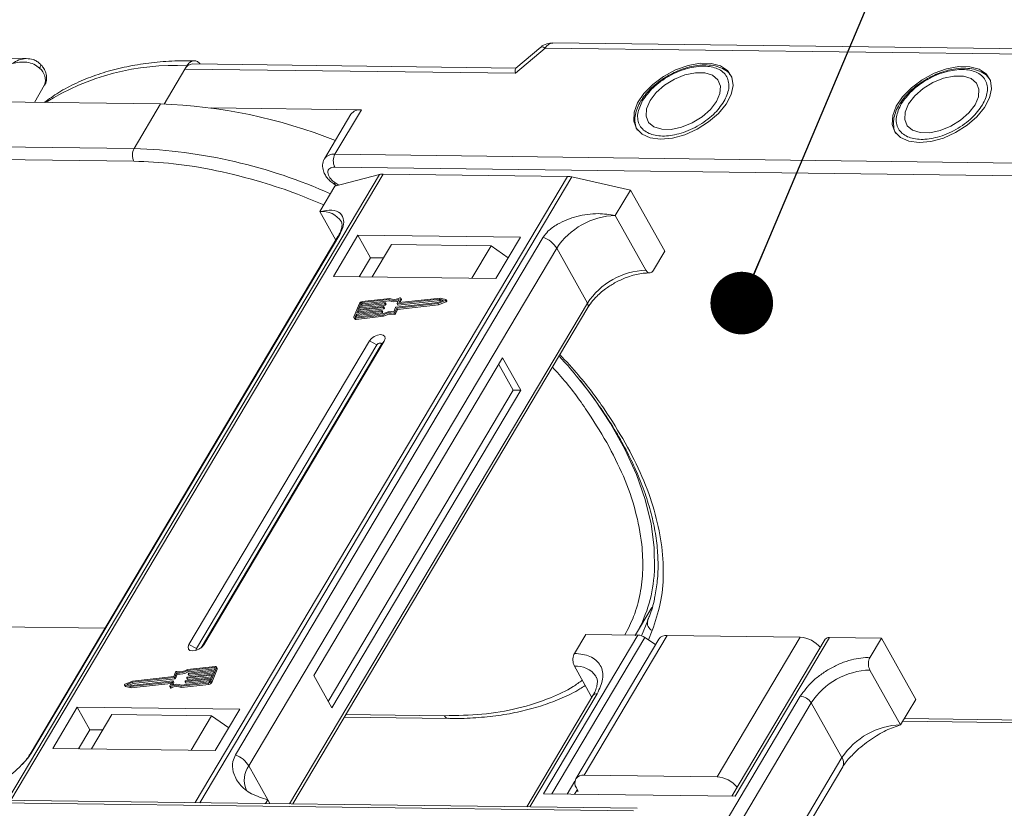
# Model space of a CAD drawing. Header units: millimetres. Extents: x -608 to 1473, y -502 to 956.
# Tile 42 of 52: x 908 to 986, y 825 to 888. Entities that reach past the tile are written whole.
import ezdxf

# ---------------------------------------------------------------- set-up
doc = ezdxf.new("R2010")
doc.units = ezdxf.units.MM
doc.styles.get("Standard").update_dxf_attribs({"font": '仿宋_GB2312.ttf', "width": 0.8})
doc.dimstyles.new('ISO-25.1', dxfattribs={"dimtxt": 6, "dimasz": 5, "dimexe": 3.5, "dimexo": 0.625, "dimgap": 1.5, "dimtad": 1, "dimtoh": 1, "dimtxsty": 'Standard', "dimcen": 2.5, "dimadec": 0, "dimazin": 0, "dimtfac": 1, "dimtmove": 0, "dimatfit": 3, "dimfxl": 0, "dimarcsym": 0})

msp = doc.modelspace()

# ---------------------------------------------------------------- linework, layer by layer
at = {"color": 7, "linetype": 'Continuous', "lineweight": 15}
for p, q in [((947.143, 883.24), (949.528, 885.252)), ((949.173, 885.328), (947.182, 883.647)), ((949.528, 885.252), (992.449, 884.7)), ((993.044, 885.116), (950.124, 885.668)), ((908.098, 884.421), (867.529, 884.943)), ((909.222, 883.97), (909.212, 883.981)), ((920.755, 883.579), (920.906, 883.833)), ((947.199, 883.662), (921.35, 883.995)), ((919.095, 880.789), (920.755, 883.579)), ((920.755, 883.579), (947.143, 883.24)), ((908.731, 880.924), (909.555, 882.309)), ((905.171, 880.97), (918.801, 880.795)), ((918.801, 880.795), (916.691, 877.246)), ((934.843, 880.333), (922.847, 880.487)), ((934.011, 879.969), (931.9, 876.42)), ((932.732, 876.784), (934.843, 880.333)), ((916.691, 877.246), (876.644, 877.761)), ((876.631, 876.739), (916.677, 876.224)), ((987.322, 876.081), (932.732, 876.784)), ((936.294, 875.168), (906.587, 825.22)), ((906.858, 825.217), (936.587, 875.201)), ((951.309, 875.012), (921.58, 825.027)), ((987.309, 875.059), (932.719, 875.762)), ((932.728, 874.229), (936.294, 875.168)), ((936.587, 875.201), (951.309, 875.012)), ((921.936, 825.023), (951.644, 874.971)), ((931.522, 872.201), (932.728, 874.229)), ((932.653, 874.408), (932.867, 874.265)), ((932.751, 874.502), (933.039, 874.311)), ((951.644, 874.971), (956.322, 873.925)), ((955.116, 871.897), (956.322, 873.925)), ((956.322, 873.925), (959.061, 869.036)), ((931.522, 872.201), (932.796, 869.926)), ((957.567, 867.522), (955.116, 871.897)), ((908.538, 829.054), (933.115, 870.376)), ((934.565, 870.323), (932.605, 867.027)), ((947.542, 870.156), (934.565, 870.323)), ((934.565, 870.323), (935.574, 868.521)), ((932.973, 870.223), (908.396, 828.901)), ((949.366, 870.166), (924.789, 828.845)), ((937.24, 869.573), (935.702, 866.987)), ((937.24, 869.573), (945.203, 869.47)), ((945.582, 866.86), (947.542, 870.156)), ((925.859, 827.953), (950.436, 869.275)), ((943.665, 866.885), (945.203, 869.47)), ((945.203, 869.47), (946.571, 868.523)), ((952.887, 864.9), (950.436, 869.275)), ((958.157, 867.515), (959.061, 869.036)), ((935.574, 868.521), (934.67, 867.001)), ((936.606, 868.508), (935.574, 868.521)), ((932.605, 867.027), (945.582, 866.86)), ((952.887, 864.9), (929.114, 824.93)), ((934.687, 864.874), (934.25, 863.812)), ((936.698, 864.848), (934.688, 864.621)), ((934.725, 864.709), (936.735, 864.937)), ((934.797, 864.886), (934.725, 864.709)), ((934.855, 864.783), (934.797, 864.886)), ((934.83, 864.721), (934.855, 864.783)), ((937.035, 865.182), (934.871, 864.937)), ((934.871, 864.937), (934.929, 864.834)), ((937.106, 865.274), (934.907, 865.025)), ((934.929, 864.834), (937.093, 865.079)), ((936.756, 864.745), (936.698, 864.848)), ((936.753, 864.918), (936.735, 864.874)), ((936.793, 864.771), (936.735, 864.874)), ((936.811, 864.827), (936.753, 864.93)), ((936.811, 864.815), (936.753, 864.918)), ((936.793, 864.771), (936.811, 864.815)), ((937.093, 865.079), (937.035, 865.182)), ((937.613, 864.572), (940.953, 864.95)), ((937.66, 864.493), (940.94, 864.864)), ((937.703, 864.857), (937.844, 865.198)), ((937.703, 864.844), (937.761, 864.741)), ((941.062, 865.215), (937.722, 864.838)), ((937.779, 864.735), (937.722, 864.838)), ((937.779, 864.735), (941.12, 865.112)), ((937.982, 865.278), (937.85, 864.958)), ((937.861, 864.939), (937.85, 864.958)), ((941.121, 865.306), (937.869, 864.939)), ((937.946, 864.947), (938.04, 865.175)), ((938.04, 865.199), (937.982, 865.302)), ((937.982, 865.278), (938.04, 865.175)), ((940.94, 864.864), (941.546, 865.105)), ((940.997, 864.761), (940.94, 864.864)), ((940.953, 864.95), (941.399, 865.127)), ((940.997, 864.761), (941.604, 865.002)), ((941.399, 865.127), (941.062, 865.215)), ((941.12, 865.112), (941.062, 865.215)), ((941.12, 865.112), (941.266, 865.074)), ((941.579, 865.186), (941.121, 865.306)), ((941.546, 865.105), (941.604, 865.002)), ((941.654, 865.071), (941.597, 865.174)), ((929.358, 824.927), (952.918, 864.539)), ((934.434, 864.002), (934.361, 863.825)), ((934.398, 863.787), (936.563, 864.032)), ((936.444, 864.229), (934.434, 864.002)), ((934.492, 863.899), (934.434, 864.002)), ((934.47, 864.09), (936.48, 864.318)), ((934.561, 864.311), (934.47, 864.09)), ((934.492, 863.899), (936.502, 864.126)), ((936.571, 864.539), (934.561, 864.311)), ((934.619, 864.208), (934.561, 864.311)), ((934.575, 864.102), (934.619, 864.208)), ((934.597, 864.4), (936.607, 864.627)), ((934.688, 864.621), (934.597, 864.4)), ((934.619, 864.208), (936.629, 864.436)), ((934.746, 864.518), (934.688, 864.621)), ((934.702, 864.412), (934.746, 864.518)), ((934.746, 864.518), (936.756, 864.745)), ((936.502, 864.126), (936.444, 864.229)), ((936.499, 864.299), (936.481, 864.254)), ((936.538, 864.152), (936.481, 864.254)), ((936.557, 864.208), (936.499, 864.311)), ((936.556, 864.196), (936.499, 864.299)), ((936.538, 864.152), (936.556, 864.196)), ((936.629, 864.436), (936.571, 864.539)), ((936.626, 864.608), (936.608, 864.564)), ((936.666, 864.461), (936.608, 864.564)), ((936.684, 864.518), (936.626, 864.621)), ((936.684, 864.505), (936.626, 864.608)), ((936.666, 864.461), (936.684, 864.505)), ((937.423, 864.102), (937.481, 863.999)), ((937.435, 864.205), (937.576, 864.547)), ((937.519, 864.151), (937.66, 864.493)), ((937.577, 864.048), (937.519, 864.151)), ((937.577, 864.048), (937.717, 864.39)), ((937.717, 864.39), (937.66, 864.493)), ((937.717, 864.39), (940.997, 864.761)), ((934.25, 863.738), (934.308, 863.635)), ((934.361, 863.825), (934.382, 863.787)), ((934.362, 863.699), (936.561, 863.947)), ((934.42, 863.596), (934.362, 863.699)), ((934.42, 863.596), (936.619, 863.844)), ((934.448, 863.793), (934.492, 863.899)), ((936.619, 863.844), (936.561, 863.947)), ((935.488, 861.881), (921.073, 837.645)), ((922.253, 837.63), (936.668, 861.866)), ((935.488, 861.881), (936.083, 861.567)), ((936.668, 861.866), (936.419, 861.563)), ((936.083, 861.567), (921.668, 837.331)), ((922.045, 837.395), (936.419, 861.563)), ((946.119, 860.518), (931.041, 835.167)), ((947.561, 857.945), (946.119, 860.518)), ((946.971, 857.952), (945.817, 860.011)), ((932.194, 833.108), (946.971, 857.952)), ((932.483, 832.593), (947.561, 857.945)), ((947.561, 857.945), (946.971, 857.952)), ((956.735, 838.408), (958.039, 840.6)), ((914.375, 838.953), (905.58, 839.066)), ((957.701, 839.554), (957.211, 838.347)), ((956.916, 838.405), (949.377, 825.73)), ((950.043, 825.722), (957.473, 838.214)), ((951.864, 836.938), (952.768, 838.459)), ((958.591, 838.084), (951.957, 826.93)), ((952.623, 827.221), (959.257, 838.375)), ((952.768, 838.459), (956.916, 838.405)), ((958.329, 837.642), (957.473, 838.214)), ((958.069, 838.775), (957.762, 838.021)), ((959.257, 838.375), (969.874, 838.238)), ((969.874, 838.238), (963.24, 827.084)), ((971.882, 838.063), (964.432, 825.536)), ((964.676, 825.533), (972.215, 838.208)), ((972.215, 838.208), (976.362, 838.155)), ((975.458, 836.634), (976.362, 838.155)), ((976.362, 838.155), (979.102, 833.265)), ((921.668, 837.331), (921.073, 837.645)), ((922.253, 837.63), (922.1, 837.443)), ((923.122, 835.805), (920.958, 835.56)), ((923.159, 835.893), (920.96, 835.644)), ((921.016, 835.457), (923.131, 835.696)), ((922.834, 834.718), (923.271, 835.779)), ((923.087, 835.59), (923.16, 835.767)), ((923.153, 835.75), (923.122, 835.805)), ((923.329, 835.751), (923.271, 835.854)), ((923.271, 835.779), (923.328, 835.676)), ((951.85, 835.916), (953.245, 833.427)), ((919.908, 835.019), (916.568, 834.642)), ((919.861, 835.098), (916.581, 834.728)), ((916.625, 834.539), (919.966, 834.917)), ((920.002, 835.441), (919.861, 835.098)), ((919.966, 834.917), (919.908, 835.019)), ((920.086, 835.387), (919.945, 835.045)), ((920.003, 834.942), (919.945, 835.045)), ((920.003, 834.942), (920.143, 835.284)), ((920.143, 835.284), (920.086, 835.387)), ((920.823, 834.743), (922.833, 834.971)), ((920.895, 834.983), (920.913, 835.028)), ((920.895, 834.971), (920.953, 834.868)), ((922.923, 835.192), (920.914, 834.964)), ((920.971, 834.862), (920.914, 834.964)), ((920.95, 835.053), (922.96, 835.28)), ((921.016, 835.457), (920.958, 835.56)), ((920.971, 834.862), (922.876, 835.077)), ((921.022, 835.293), (921.04, 835.337)), ((921.022, 835.281), (921.08, 835.178)), ((923.051, 835.501), (921.041, 835.274)), ((921.098, 835.171), (921.041, 835.274)), ((921.077, 835.362), (923.087, 835.59)), ((921.098, 835.171), (923.003, 835.387)), ((922.833, 834.971), (922.923, 835.192)), ((922.892, 834.615), (923.328, 835.676)), ((922.96, 835.28), (923.051, 835.501)), ((931.041, 835.167), (932.483, 832.593)), ((977.896, 831.237), (975.445, 835.612)), ((915.924, 834.418), (915.982, 834.315)), ((915.941, 834.406), (916.4, 834.285)), ((915.999, 834.303), (915.941, 834.406)), ((916.581, 834.728), (915.975, 834.487)), ((915.999, 834.303), (916.457, 834.182)), ((916.568, 834.642), (916.122, 834.465)), ((916.122, 834.465), (916.459, 834.376)), ((916.313, 834.415), (916.625, 834.539)), ((916.4, 834.285), (919.652, 834.653)), ((916.457, 834.182), (916.4, 834.285)), ((916.457, 834.182), (919.632, 834.541)), ((916.459, 834.376), (919.799, 834.754)), ((916.625, 834.539), (916.568, 834.642)), ((919.539, 834.314), (919.671, 834.634)), ((919.539, 834.289), (919.597, 834.186)), ((919.66, 834.18), (919.602, 834.283)), ((919.667, 834.626), (919.652, 834.653)), ((919.818, 834.735), (919.677, 834.393)), ((919.793, 834.431), (919.876, 834.632)), ((919.876, 834.645), (919.818, 834.748)), ((919.818, 834.735), (919.876, 834.632)), ((920.415, 834.318), (922.614, 834.566)), ((920.415, 834.318), (920.472, 834.215)), ((920.472, 834.215), (922.671, 834.464)), ((920.485, 834.41), (922.65, 834.655)), ((920.768, 834.674), (920.786, 834.718)), ((920.768, 834.662), (920.825, 834.559)), ((922.796, 834.882), (920.786, 834.655)), ((920.844, 834.552), (920.786, 834.655)), ((920.844, 834.552), (922.749, 834.767)), ((922.614, 834.566), (922.671, 834.464)), ((922.724, 834.705), (922.796, 834.882)), ((922.892, 834.615), (922.834, 834.718)), ((953.333, 833.576), (948.046, 824.687)), ((948.29, 824.684), (953.665, 833.721)), ((969.886, 833.513), (962.02, 820.286)), ((912.159, 832.651), (910.199, 829.356)), ((925.136, 832.484), (912.159, 832.651)), ((913.168, 830.85), (912.159, 832.651)), ((962.596, 819.257), (970.765, 832.99)), ((973.216, 828.616), (970.765, 832.99)), ((977.896, 831.237), (979.102, 833.265)), ((914.924, 832.054), (913.296, 829.316)), ((914.924, 832.054), (922.887, 831.951)), ((921.259, 829.213), (922.887, 831.951)), ((922.887, 831.951), (924.255, 831.004)), ((923.176, 829.189), (925.136, 832.484)), ((933.477, 831.853), (941.768, 831.746)), ((941.476, 831.961), (933.602, 832.063)), ((978.072, 831.534), (1012.111, 831.096)), ((978.197, 831.744), (1011.819, 831.311)), ((913.168, 830.85), (912.264, 829.329)), ((914.2, 830.837), (913.168, 830.85)), ((910.199, 829.356), (923.176, 829.189)), ((973.216, 828.616), (965.047, 814.882)), ((925.859, 827.953), (927.373, 825.252)), ((965.286, 814.455), (973.278, 827.892)), ((963.24, 827.084), (952.623, 827.221)), ((951.892, 826.742), (951.276, 825.706)), ((949.377, 825.73), (964.676, 825.533)), ((952.092, 826.078), (951.866, 825.698)), ((952.164, 825.949), (952.016, 825.951)), ((952.02, 826.207), (952.164, 825.949)), ((901.973, 825.068), (956.564, 824.365)), ((956.861, 824.573), (902.271, 825.276)), ((927.373, 825.252), (927.196, 824.955)), ((927.373, 825.252), (927.541, 824.951))]:
    msp.add_line(p, q, dxfattribs=at)
at = {"color": 7, "linetype": 'Continuous', "lineweight": 15, "flags": 128}
for points in [[(949.528, 885.252), (949.386, 885.324), (949.272, 885.353), (949.189, 885.338), (949.173, 885.328)], [(909.152, 883.643), (909.202, 883.739), (909.233, 883.825), (909.242, 883.897), (909.231, 883.954), (909.222, 883.97)], [(958.734, 877.982), (959.671, 878.066), (960.663, 878.336), (961.647, 878.775), (962.562, 879.355), (963.35, 880.04), (963.962, 880.787), (964.359, 881.549), (964.516, 882.278), (964.424, 882.928), (964.087, 883.458), (963.529, 883.835), (962.782, 884.036), (961.895, 884.047), (960.923, 883.869), (959.927, 883.511), (958.97, 882.998), (958.112, 882.36), (957.406, 881.638), (956.898, 880.878), (956.618, 880.127), (956.586, 879.432), (956.802, 878.837), (957.253, 878.38), (957.911, 878.088), (958.734, 877.982)], [(979.379, 877.716), (980.316, 877.8), (981.308, 878.07), (982.292, 878.509), (983.207, 879.089), (983.995, 879.774), (984.607, 880.521), (985.004, 881.283), (985.161, 882.012), (985.069, 882.662), (984.732, 883.192), (984.173, 883.569), (983.427, 883.77), (982.54, 883.782), (981.568, 883.603), (980.572, 883.246), (979.615, 882.732), (978.756, 882.094), (978.051, 881.373), (977.543, 880.612), (977.263, 879.861), (977.231, 879.166), (977.447, 878.571), (977.898, 878.114), (978.556, 877.823), (979.379, 877.716)], [(957.889, 881.058), (957.614, 880.414), (957.577, 879.819), (957.78, 879.322), (958.206, 878.962), (958.823, 878.77), (959.578, 878.76), (960.412, 878.934), (961.256, 879.277), (962.043, 879.761), (962.708, 880.348), (963.198, 880.989), (963.473, 881.634), (963.51, 882.228), (963.307, 882.725), (962.88, 883.085), (962.264, 883.277), (961.509, 883.287), (960.675, 883.113), (959.831, 882.77), (959.044, 882.286), (958.379, 881.699), (957.889, 881.058)], [(978.534, 880.792), (978.259, 880.148), (978.222, 879.553), (978.425, 879.056), (978.851, 878.697), (979.467, 878.504), (980.223, 878.495), (981.057, 878.668), (981.901, 879.011), (982.688, 879.496), (983.353, 880.082), (983.843, 880.724), (984.118, 881.368), (984.155, 881.963), (983.952, 882.46), (983.525, 882.819), (982.909, 883.011), (982.154, 883.021), (981.32, 882.847), (980.476, 882.504), (979.689, 882.02), (979.024, 881.433), (978.534, 880.792)], [(932.751, 874.502), (932.705, 874.449), (932.672, 874.417), (932.654, 874.407), (932.653, 874.408)], [(932.973, 870.223), (933.032, 870.302), (933.115, 870.376)], [(936.735, 864.937), (936.74, 864.937), (936.745, 864.936), (936.749, 864.935), (936.752, 864.932), (936.754, 864.93), (936.755, 864.926), (936.755, 864.922), (936.753, 864.918)], [(937.722, 864.838), (937.717, 864.837), (937.712, 864.838), (937.708, 864.84), (937.705, 864.842), (937.703, 864.845), (937.702, 864.848), (937.702, 864.852), (937.703, 864.857)], [(937.85, 864.958), (937.849, 864.953), (937.849, 864.949), (937.85, 864.946), (937.852, 864.943), (937.855, 864.941), (937.859, 864.939), (937.864, 864.938), (937.869, 864.939)], [(937.919, 865.308), (937.934, 865.313), (937.948, 865.316), (937.961, 865.315), (937.971, 865.312), (937.979, 865.306), (937.984, 865.298), (937.985, 865.288), (937.982, 865.278)], [(941.579, 865.186), (941.591, 865.181), (941.597, 865.173), (941.599, 865.162), (941.597, 865.149), (941.589, 865.136), (941.577, 865.124), (941.563, 865.113), (941.546, 865.105)], [(941.604, 865.002), (941.62, 865.01), (941.635, 865.021), (941.647, 865.033), (941.654, 865.046), (941.657, 865.059), (941.655, 865.07), (941.654, 865.071)], [(936.48, 864.318), (936.485, 864.318), (936.49, 864.317), (936.494, 864.316), (936.497, 864.313), (936.499, 864.31), (936.5, 864.307), (936.5, 864.303), (936.499, 864.299)], [(936.607, 864.627), (936.613, 864.627), (936.617, 864.627), (936.621, 864.625), (936.624, 864.623), (936.626, 864.62), (936.627, 864.616), (936.627, 864.612), (936.626, 864.608)], [(934.362, 863.699), (934.331, 863.697), (934.303, 863.701), (934.279, 863.71), (934.26, 863.724), (934.248, 863.742), (934.242, 863.763), (934.243, 863.787), (934.25, 863.812)], [(934.361, 863.825), (934.359, 863.816), (934.358, 863.809), (934.36, 863.801), (934.365, 863.796), (934.371, 863.791), (934.379, 863.788), (934.388, 863.787), (934.398, 863.787)], [(936.668, 861.866), (936.738, 862.061), (936.708, 862.227), (936.582, 862.339), (936.379, 862.381), (936.131, 862.345), (935.874, 862.237), (935.648, 862.075), (935.488, 861.881)], [(936.419, 861.563), (936.439, 861.618), (936.43, 861.665), (936.394, 861.697), (936.337, 861.709), (936.266, 861.699), (936.193, 861.668), (936.128, 861.622), (936.083, 861.567)], [(958.209, 843.093), (958.245, 843.574), (958.229, 845.392), (957.982, 847.284), (957.504, 849.235), (956.8, 851.229), (955.875, 853.25), (954.736, 855.282), (953.394, 857.308), (952.311, 858.75)], [(921.073, 837.645), (921.003, 837.451), (921.033, 837.285), (921.159, 837.172), (921.362, 837.131), (921.61, 837.166), (921.867, 837.274), (922.093, 837.437), (922.253, 837.63)], [(921.668, 837.331), (921.648, 837.276), (921.656, 837.228), (921.692, 837.196), (921.696, 837.195)], [(923.16, 835.767), (923.162, 835.775), (923.162, 835.783), (923.16, 835.79), (923.156, 835.796), (923.15, 835.801), (923.142, 835.804), (923.133, 835.805), (923.122, 835.805)], [(923.159, 835.893), (923.19, 835.894), (923.218, 835.89), (923.242, 835.881), (923.26, 835.868), (923.273, 835.85), (923.279, 835.829), (923.278, 835.805), (923.271, 835.779)], [(920.914, 834.964), (920.908, 834.964), (920.904, 834.965), (920.9, 834.966), (920.897, 834.969), (920.895, 834.972), (920.894, 834.975), (920.894, 834.979), (920.895, 834.983)], [(921.041, 835.274), (921.036, 835.274), (921.031, 835.275), (921.027, 835.276), (921.024, 835.278), (921.022, 835.281), (921.021, 835.285), (921.021, 835.289), (921.022, 835.293)], [(915.941, 834.406), (915.93, 834.411), (915.924, 834.419), (915.922, 834.43), (915.924, 834.442), (915.932, 834.455), (915.944, 834.468), (915.958, 834.479), (915.975, 834.487)], [(915.982, 834.315), (915.988, 834.308), (915.999, 834.303)], [(919.602, 834.283), (919.587, 834.278), (919.573, 834.276), (919.56, 834.276), (919.55, 834.28), (919.542, 834.286), (919.537, 834.294), (919.536, 834.303), (919.539, 834.314)], [(919.597, 834.186), (919.599, 834.183), (919.607, 834.177), (919.618, 834.173), (919.631, 834.173), (919.645, 834.175), (919.66, 834.18)], [(919.671, 834.634), (919.672, 834.638), (919.672, 834.642), (919.671, 834.646), (919.669, 834.649), (919.666, 834.651), (919.662, 834.653), (919.657, 834.653), (919.652, 834.653)], [(919.799, 834.754), (919.804, 834.754), (919.809, 834.754), (919.813, 834.752), (919.816, 834.75), (919.818, 834.747), (919.819, 834.743), (919.819, 834.739), (919.818, 834.735)], [(920.786, 834.655), (920.781, 834.655), (920.776, 834.655), (920.772, 834.657), (920.769, 834.659), (920.767, 834.662), (920.766, 834.666), (920.766, 834.67), (920.768, 834.674)], [(941.768, 831.746), (941.768, 831.746), (941.759, 831.746)], [(908.394, 828.898), (908.455, 828.98), (908.538, 829.054)]]:
    msp.add_lwpolyline(points, dxfattribs=at)
at = {"color": 7, "linetype": 'Continuous', "lineweight": 15}
for centre, radius, start, end in [((950.187, 884.944), 0.727, 94.95278, 154.87747), ((908.408, 882.691), 1.209, 341.59357, 51.97131), ((919.845, 864.709), 19.153, 86.82522, 122.22108), ((921.413, 883.271), 0.727, 94.95278, 154.87747), ((917.492, 839.683), 41.132, 68.20245, 88.17534), ((934.735, 879.445), 0.894, 83.10581, 144.10352), ((917.67, 876.722), 1.11, 151.86538, 206.65442), ((915.293, 835.396), 41.873, 65.93013, 88.08672), ((932.625, 875.895), 0.895, 83.11605, 143.99419), ((933.711, 876.26), 1.11, 151.86538, 206.65442), ((936.563, 874.103), 1.098, 88.72031, 104.14409), ((951.278, 873.374), 1.638, 77.08998, 88.8989), ((931.728, 870.395), 1.817, 33.1952, 96.53301), ((955.306, 866.07), 5.83, 91.86957, 146.65022), ((948.557, 868.107), 2.213, 31.86898, 68.55124), ((957.757, 861.695), 5.83, 91.86957, 146.65022), ((934.94, 864.74), 0.287, 96.59253, 152.29321), ((934.882, 864.842), 0.0955, 96.59253, 152.29321), ((934.94, 864.739), 0.0955, 96.59253, 152.29321), ((936.693, 864.896), 0.0478, 276.59253, 332.29321), ((936.75, 864.793), 0.0478, 276.59253, 332.29321), ((936.799, 864.821), 0.0138, 333.02121, 26.65141), ((937.42, 866.15), 1.042, 248.35959, 294.01857), ((937.467, 865.997), 0.991, 247.84687, 288.77105), ((937.477, 866.141), 0.943, 246.89164, 297.97103), ((938.015, 865.187), 0.0276, 333.09852, 26.5741), ((952.608, 864.694), 0.346, 333.31625, 36.51573), ((936.438, 864.277), 0.0478, 276.59253, 332.29321), ((936.496, 864.174), 0.0478, 276.59253, 332.29321), ((936.544, 864.202), 0.0138, 333.02121, 26.65141), ((937.183, 862.961), 1.167, 78.13867, 122.23452), ((937.253, 862.842), 1.375, 82.36132, 120.10827), ((936.566, 864.586), 0.0478, 276.59253, 332.29321), ((937.241, 862.858), 1.167, 78.13867, 122.23452), ((936.623, 864.483), 0.0478, 276.59253, 332.29321), ((936.671, 864.512), 0.0138, 333.02121, 26.65141), ((937.438, 864.191), 0.0903, 260.49805, 333.59787), ((937.496, 864.088), 0.0903, 260.49805, 333.59787), ((937.618, 864.525), 0.0478, 96.59253, 152.29321), ((937.775, 864.752), 0.0183, 217.91724, 283.38081), ((934.394, 863.702), 0.11, 217.91724, 283.38081), ((947.024, 844.037), 11.224, 329.554, 355.17808), ((958.314, 839.367), 0.641, 163.01284, 247.53034), ((956.861, 837.337), 1.07, 55.09609, 87.03844), ((959.176, 837.653), 0.727, 83.64232, 143.56702), ((969.728, 835.978), 2.265, 38.96349, 86.31219), ((972.171, 837.854), 0.357, 83.01375, 144.19559), ((923.255, 835.714), 0.0826, 333.02121, 26.65141), ((952.012, 834.013), 1.91, 35.13686, 94.86934), ((919.903, 835.067), 0.0478, 276.59253, 332.29321), ((919.96, 834.964), 0.0478, 276.59253, 332.29321), ((920.083, 835.4), 0.0903, 80.49805, 153.59787), ((920.268, 836.749), 1.375, 262.36132, 300.10827), ((920.338, 836.631), 1.167, 258.13867, 302.23452), ((920.326, 836.646), 1.375, 262.36132, 300.10827), ((920.955, 835.005), 0.0478, 96.59253, 152.29321), ((921.083, 835.315), 0.0478, 96.59253, 152.29321), ((921.094, 835.189), 0.0183, 217.91724, 283.38081), ((975.635, 829.785), 5.83, 91.86957, 146.65022), ((920.044, 833.45), 0.943, 66.89164, 117.97103), ((920.102, 833.347), 0.943, 66.89164, 117.97103), ((920.101, 833.442), 1.042, 68.35959, 114.01857), ((919.863, 834.638), 0.0138, 333.02121, 26.65141), ((920.828, 834.696), 0.0478, 96.59253, 152.29321), ((920.84, 834.57), 0.0183, 217.91724, 283.38081), ((920.967, 834.879), 0.0183, 217.91724, 283.38081), ((922.581, 834.851), 0.287, 276.59253, 332.29321), ((922.639, 834.75), 0.0955, 276.59253, 332.29321), ((922.638, 834.748), 0.287, 276.59253, 332.29321), ((953.625, 833.36), 0.363, 83.64232, 143.56702), ((969.822, 832.404), 1.11, 31.86538, 86.65442), ((941.811, 832.109), 0.367, 203.79329, 261.81678), ((978.086, 825.41), 5.83, 91.86957, 146.65022), ((923.98, 826.785), 2.213, 31.86898, 68.55124), ((972.659, 828.203), 0.692, 333.28972, 36.54225), ((927.396, 826.822), 1.909, 143.64522, 203.44279), ((952.514, 826.599), 0.631, 80.05661, 218.47393), ((963.094, 824.824), 2.265, 38.96349, 86.31219)]:
    msp.add_arc(centre, radius, start, end, dxfattribs=at)
msp.add_ellipse((947.719, 882.21), major_axis=(-0.519, 1.448), ratio=0.194651, start_param=0.072436, end_param=0.712881, dxfattribs=at)
for points, knots in [([(950.125, 885.66), (949.962, 885.646), (949.629, 885.62), (949.294, 885.465), (949.178, 885.328), (949.173, 885.322)], [0, 0, 0, 0, 0.477333, 0.976274, 1, 1, 1, 1]), ([(906.98, 884.012), (907.152, 884.126), (907.495, 884.352), (907.869, 884.398), (908.055, 884.421)], [0, 0, 0, 0, 0.502449, 1, 1, 1, 1]), ([(909.222, 883.97), (909.132, 884.051), (908.961, 884.206), (908.575, 884.378), (908.282, 884.404), (908.098, 884.421)], [0, 0, 0, 0, 0.289669, 0.551579, 1, 1, 1, 1]), ([(909.152, 883.643), (909.007, 883.761), (908.715, 883.997), (908.135, 884.141), (907.54, 884.157), (907.167, 884.061), (906.98, 884.012)], [0, 0, 0, 0, 0.2498135, 0.4993654, 0.7486919, 1, 1, 1, 1]), ([(909.543, 882.308), (909.555, 882.321), (909.669, 882.452), (909.73, 882.81), (909.681, 883.25), (909.504, 883.615), (909.346, 883.847), (909.234, 883.951), (909.207, 883.976)], [0, 0, 0, 0, 0.029222, 0.287152, 0.556623, 0.766593, 0.943898, 1, 1, 1, 1]), ([(921.509, 884.233), (921.22, 884.24), (920.284, 884.263), (918.766, 884.168), (916.962, 883.95), (915.242, 883.594), (913.608, 883.108), (912.078, 882.483), (910.697, 881.763), (909.898, 881.186), (909.521, 880.914)], [0, 0, 0, 0, 0.059989, 0.194504, 0.329686, 0.465472, 0.601858, 0.738892, 0.876698, 1, 1, 1, 1]), ([(920.906, 883.833), (920.98, 883.935), (921.128, 884.14), (921.409, 884.268), (921.689, 884.231), (921.881, 884.112), (921.959, 883.998), (921.966, 883.987)], [0, 0, 0, 0, 0.243669, 0.487338, 0.731008, 0.974677, 1, 1, 1, 1]), ([(957.299, 881.065), (957.551, 881.416), (957.939, 881.954), (958.73, 882.598), (959.414, 883.039), (960.149, 883.395), (961.104, 883.722), (962.242, 883.879), (963.176, 883.695), (963.731, 883.349), (964.036, 882.98), (964.189, 882.528), (964.207, 881.874), (963.953, 881.333), (963.788, 880.982)], [0, 0, 0, 0, 0.119728, 0.18418, 0.25, 0.31582, 0.380272, 0.5, 0.619728, 0.68418, 0.75, 0.81582, 0.880272, 1, 1, 1, 1]), ([(964.302, 883.091), (964.262, 883.153), (964.115, 883.378), (963.698, 883.637), (963.115, 883.851), (962.433, 883.935), (961.733, 883.898), (961.079, 883.769), (960.506, 883.596), (959.951, 883.378), (959.578, 883.182), (959.39, 883.083)], [0, 0, 0, 0, 0.0521494, 0.1919106, 0.3278351, 0.4557149, 0.6006988, 0.7117557, 0.7988892, 0.898261, 1, 1, 1, 1]), ([(984.947, 882.826), (984.907, 882.887), (984.76, 883.113), (984.343, 883.371), (983.76, 883.585), (983.078, 883.669), (982.378, 883.632), (981.724, 883.503), (981.151, 883.33), (980.596, 883.113), (980.223, 882.916), (980.035, 882.817)], [0, 0, 0, 0, 0.0521494, 0.1919106, 0.3278351, 0.4557149, 0.6006988, 0.7117557, 0.7988892, 0.898261, 1, 1, 1, 1]), ([(959.39, 883.083), (959.103, 882.907), (958.701, 882.661), (958.179, 882.235), (957.781, 881.856), (957.427, 881.45), (957.265, 881.187), (957.201, 881.085)], [0, 0, 0, 0, 0.317724, 0.445326, 0.654176, 0.866038, 1, 1, 1, 1]), ([(977.944, 880.8), (978.196, 881.15), (978.584, 881.689), (979.375, 882.333), (980.059, 882.773), (980.794, 883.129), (981.749, 883.456), (982.887, 883.614), (983.821, 883.429), (984.376, 883.083), (984.68, 882.714), (984.834, 882.262), (984.852, 881.608), (984.598, 881.067), (984.433, 880.716)], [0, 0, 0, 0, 0.119728, 0.18418, 0.25, 0.31582, 0.380272, 0.5, 0.619728, 0.68418, 0.75, 0.81582, 0.880272, 1, 1, 1, 1]), ([(980.035, 882.817), (979.748, 882.642), (979.346, 882.396), (978.824, 881.97), (978.426, 881.59), (978.072, 881.184), (977.909, 880.921), (977.846, 880.819)], [0, 0, 0, 0, 0.317724, 0.445326, 0.654176, 0.866038, 1, 1, 1, 1]), ([(957.201, 881.085), (957.156, 881.018), (956.994, 880.777), (956.815, 880.35), (956.676, 879.808), (956.685, 879.27), (956.757, 878.879), (956.881, 878.712), (956.897, 878.69)], [0, 0, 0, 0, 0.081798, 0.292125, 0.507678, 0.729974, 0.964839, 1, 1, 1, 1]), ([(963.788, 880.982), (963.536, 880.632), (963.148, 880.093), (962.357, 879.449), (961.673, 879.008), (960.938, 878.652), (959.982, 878.325), (958.845, 878.168), (957.911, 878.352), (957.356, 878.699), (957.051, 879.067), (956.898, 879.519), (956.88, 880.174), (957.134, 880.714), (957.299, 881.065)], [0, 0, 0, 0, 0.119728, 0.18418, 0.25, 0.31582, 0.380272, 0.5, 0.619728, 0.68418, 0.75, 0.81582, 0.880272, 1, 1, 1, 1]), ([(977.846, 880.819), (977.801, 880.752), (977.639, 880.512), (977.46, 880.084), (977.321, 879.542), (977.33, 879.004), (977.402, 878.613), (977.526, 878.446), (977.542, 878.425)], [0, 0, 0, 0, 0.081798, 0.292125, 0.507678, 0.729974, 0.964839, 1, 1, 1, 1]), ([(984.433, 880.716), (984.181, 880.366), (983.793, 879.827), (983.002, 879.183), (982.318, 878.742), (981.583, 878.387), (980.627, 878.06), (979.49, 877.902), (978.556, 878.086), (978.001, 878.433), (977.696, 878.802), (977.543, 879.253), (977.525, 879.908), (977.779, 880.448), (977.944, 880.8)], [0, 0, 0, 0, 0.119728, 0.18418, 0.25, 0.31582, 0.380272, 0.5, 0.619728, 0.68418, 0.75, 0.81582, 0.880272, 1, 1, 1, 1]), ([(916.677, 876.224), (917.726, 876.179), (919.856, 876.087), (923.293, 875.517), (926.614, 874.669), (929.491, 873.723), (931.139, 873.031), (931.841, 872.737)], [0, 0, 0, 0, 0.220576, 0.447993, 0.68181, 0.864583, 1, 1, 1, 1]), ([(931.908, 876.417), (931.898, 876.405), (931.786, 876.275), (931.725, 875.919), (931.775, 875.48), (931.949, 875.112), (932.172, 874.81), (932.441, 874.549), (932.66, 874.405), (932.764, 874.338)], [0, 0, 0, 0, 0.019311, 0.213059, 0.415477, 0.573199, 0.706385, 0.861888, 1, 1, 1, 1]), ([(932.719, 875.762), (932.64, 875.757), (932.479, 875.747), (932.3, 875.656), (932.187, 875.513), (932.154, 875.331), (932.198, 875.122), (932.319, 874.9), (932.507, 874.682), (932.671, 874.561), (932.751, 874.502)], [0, 0, 0, 0, 0.122452, 0.25, 0.377548, 0.5, 0.622452, 0.75, 0.877548, 1, 1, 1, 1]), ([(933.115, 870.376), (933.2, 870.542), (933.42, 870.972), (933.465, 871.592), (933.196, 872.118), (932.539, 872.384), (931.863, 872.262), (931.522, 872.201)], [0, 0, 0, 0, 0.111335, 0.286497, 0.521289, 0.758582, 1, 1, 1, 1]), ([(955.116, 871.897), (954.663, 871.966), (953.679, 872.115), (952.038, 871.88), (950.666, 871.334), (949.768, 870.715), (949.482, 870.325), (949.366, 870.166)], [0, 0, 0, 0, 0.222481, 0.483081, 0.73977, 0.893878, 1, 1, 1, 1]), ([(933.247, 871.393), (933.248, 871.392), (933.279, 871.354), (933.292, 871.284), (933.302, 871.041), (933.211, 870.702), (933.097, 870.413), (932.981, 870.241), (932.967, 870.221)], [0, 0, 0, 0, 0.005744, 0.306611, 0.531667, 0.753453, 0.971797, 1, 1, 1, 1]), ([(955.063, 866.505), (955.342, 866.648), (955.735, 866.849), (956.325, 867.061), (956.812, 867.197), (957.36, 867.294), (957.691, 867.302), (957.859, 867.306)], [0, 0, 0, 0, 0.294099, 0.412703, 0.605791, 0.800293, 1, 1, 1, 1]), ([(958.157, 867.515), (958.12, 867.463), (958.045, 867.361), (957.905, 867.298), (957.764, 867.314), (957.647, 867.397), (957.589, 867.487), (957.567, 867.522)], [0, 0, 0, 0, 0.214694, 0.429388, 0.644082, 0.858775, 1, 1, 1, 1]), ([(952.929, 864.54), (952.991, 864.644), (953.15, 864.91), (953.494, 865.308), (953.907, 865.702), (954.406, 866.106), (954.812, 866.352), (955.063, 866.505)], [0, 0, 0, 0, 0.149323, 0.380846, 0.555425, 0.724977, 1, 1, 1, 1]), ([(950.62, 860.675), (950.745, 860.541), (951.352, 859.894), (952.339, 858.697), (953.571, 857.089), (954.678, 855.454), (955.661, 853.807), (956.51, 852.158), (957.218, 850.516), (957.78, 848.892), (958.193, 847.293), (958.453, 845.725), (958.552, 844.198), (958.506, 842.761), (958.344, 841.875), (958.267, 841.454)], [0, 0, 0, 0, 0.02058, 0.099905, 0.180026, 0.260734, 0.341887, 0.423402, 0.505249, 0.587449, 0.670088, 0.75333, 0.837427, 0.922737, 1, 1, 1, 1]), ([(950.692, 860.795), (951.199, 860.245), (952.507, 858.826), (954.286, 856.457), (955.373, 854.648), (955.915, 853.747)], [0, 0, 0, 0, 0.240975, 0.622109, 1, 1, 1, 1]), ([(950.089, 859.782), (950.27, 859.589), (951.28, 858.513), (952.787, 856.49), (953.895, 854.665), (954.44, 853.766)], [0, 0, 0, 0, 0.099738, 0.556742, 1, 1, 1, 1]), ([(954.44, 853.766), (954.908, 852.867), (955.858, 851.041), (956.783, 848.31), (957.264, 845.817), (957.351, 843.604), (957.132, 841.677), (956.668, 839.925), (956.129, 838.898), (955.878, 838.419)], [0, 0, 0, 0, 0.1578097, 0.3205134, 0.4877964, 0.6185602, 0.7493399, 0.8828861, 1, 1, 1, 1]), ([(955.915, 853.747), (956.385, 852.847), (957.33, 851.038), (958.275, 848.357), (958.854, 845.739), (959.011, 843.239), (958.791, 840.885), (958.309, 839.477), (958.069, 838.775)], [0, 0, 0, 0, 0.165339, 0.332097, 0.5, 0.667888, 0.834653, 1, 1, 1, 1]), ([(958.267, 841.454), (958.259, 841.401), (958.175, 840.854), (957.985, 840.219), (957.736, 839.677), (957.684, 839.564)], [0, 0, 0, 0, 0.079483, 0.808447, 1, 1, 1, 1]), ([(951.864, 836.938), (951.833, 836.875), (951.771, 836.75), (951.731, 836.509), (951.736, 836.264), (951.781, 836.058), (951.831, 835.956), (951.85, 835.916)], [0, 0, 0, 0, 0.214694, 0.429388, 0.644082, 0.858775, 1, 1, 1, 1]), ([(953.665, 833.721), (953.853, 834.121), (954.142, 834.735), (954.121, 835.478), (953.948, 835.992), (953.6, 836.409), (952.977, 836.815), (952.302, 836.889), (951.864, 836.938)], [0, 0, 0, 0, 0.239457, 0.368361, 0.5, 0.631639, 0.760543, 1, 1, 1, 1]), ([(975.458, 836.634), (974.969, 836.598), (974.217, 836.542), (973.123, 836.158), (972.29, 835.756), (971.512, 835.255), (970.613, 834.523), (970.173, 833.911), (969.886, 833.513)], [0, 0, 0, 0, 0.239457, 0.368361, 0.5, 0.631639, 0.760543, 1, 1, 1, 1]), ([(975.445, 835.612), (975.415, 835.676), (975.357, 835.803), (975.323, 836.044), (975.334, 836.289), (975.384, 836.494), (975.437, 836.594), (975.458, 836.634)], [0, 0, 0, 0, 0.214694, 0.429388, 0.644082, 0.858775, 1, 1, 1, 1]), ([(953.561, 835.101), (953.599, 835.036), (953.681, 834.894), (953.699, 834.581), (953.618, 834.175), (953.488, 833.829), (953.353, 833.623), (953.322, 833.575)], [0, 0, 0, 0, 0.209538, 0.461851, 0.698708, 0.93023, 1, 1, 1, 1]), ([(952.478, 834.795), (952.242, 834.623), (951.489, 834.076), (949.797, 833.285), (947.391, 832.506), (944.546, 832.018), (942.489, 831.98), (941.476, 831.961)], [0, 0, 0, 0, 0.088379, 0.281114, 0.527625, 0.767419, 1, 1, 1, 1]), ([(941.761, 831.759), (941.956, 831.753), (942.799, 831.726), (944.225, 831.804), (946.026, 831.997), (947.742, 832.327), (949.372, 832.78), (950.892, 833.372), (952.011, 833.905), (952.574, 834.283), (952.713, 834.376)], [0, 0, 0, 0, 0.044979, 0.193875, 0.343478, 0.493769, 0.644816, 0.79677, 0.949881, 1, 1, 1, 1]), ([(973.927, 828.699), (974.046, 828.828), (974.506, 829.324), (975.493, 830.076), (976.756, 830.854), (977.514, 831.109), (977.896, 831.237)], [0, 0, 0, 0, 0.1030121, 0.3981834, 0.6964992, 1, 1, 1, 1]), ([(903.778, 825.555), (904.128, 825.672), (904.887, 825.924), (906.213, 826.721), (907.365, 827.659), (908.152, 828.477), (908.426, 828.887), (908.538, 829.054)], [0, 0, 0, 0, 0.222481, 0.483081, 0.73977, 0.893878, 1, 1, 1, 1]), ([(908.39, 828.9), (908.311, 828.772), (908.143, 828.498), (907.877, 828.212), (907.736, 828.06)], [0, 0, 0, 0, 0.4676766, 1, 1, 1, 1]), ([(924.789, 828.845), (924.709, 828.669), (924.502, 828.216), (924.578, 827.381), (925.061, 826.472), (926.02, 825.668), (926.919, 825.391), (927.373, 825.252)], [0, 0, 0, 0, 0.111335, 0.286497, 0.521289, 0.758582, 1, 1, 1, 1]), ([(973.284, 827.893), (973.362, 828.021), (973.526, 828.287), (973.783, 828.565), (973.917, 828.709)], [0, 0, 0, 0, 0.481453, 1, 1, 1, 1])]:
    msp.add_open_spline(points, degree=3, knots=knots, dxfattribs=at)

# ---------------------------------------------------------------- leaders
at = {"color": 5, "lineweight": 9}
msp.add_leader([(965.212, 864.9), (984.696, 911.092), (997.775, 911.092)], dimstyle='ISO-25.1', override={"dimgap": 1.5, "dimtad": 0, "dimldrblk": 'Dot'}, dxfattribs=at)

doc.saveas('drawing.dxf')
